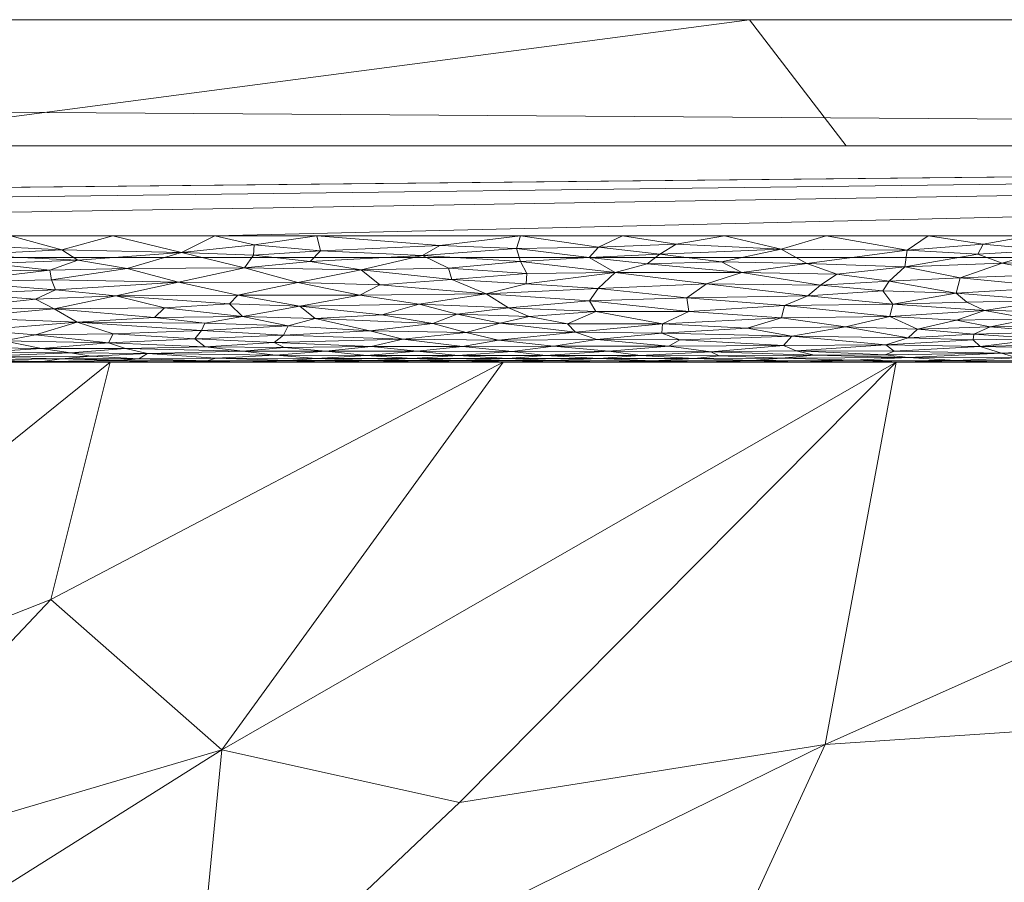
# Model space of a CAD drawing. Header units: millimetres. Extents: x -300 to 300, y 0 to 450.
# Tile 255 of 256: x 217 to 232, y 436 to 450. Entities that reach past the tile are written whole.
import ezdxf

# ---------------------------------------------------------------- set-up
doc = ezdxf.new("R2010")
doc.units = ezdxf.units.MM
doc.layers.add('A-GENM', color=13, linetype='Continuous')

# ---------------------------------------------------------------- blocks, each defined once
blk = doc.blocks.new('MODEL_CCAS0420-1080410R0 - MODEL_CCAS0420-1080410R0-453240-Preview')
at = {"layer": 'A-GENM', "lineweight": 9}
mesh = blk.add_polyface(dxfattribs=at)
corners = [(-296.159, -20, -110), (-295.657, -15.55, -110), (-294.177, -11.323, -110), (-291.793, -7.531, -110), (-288.625, -4.364, -110), (-284.831, -1.981, -110), (-280.602, -0.502, -110), (-276.147, 0, -110), (276.147, 0, -110), (280.596, -0.501, -110), (284.825, -1.978, -110), (288.619, -4.359, -110), (291.788, -7.525, -110), (294.174, -11.316, -110), (295.656, -15.545, -110), (296.159, -20, -110), (296.159, -426.171, -110), (295.658, -430.617, -110), (294.182, -434.842, -110), (291.802, -438.632, -110), (288.638, -441.797, -110), (284.848, -444.179, -110), (280.622, -445.657, -110), (276.171, -446.159, -110), (-276.171, -446.159, -110), (-280.617, -445.658, -110), (-284.842, -444.182, -110), (-288.632, -441.802, -110), (-291.797, -438.638, -110), (-294.179, -434.848, -110), (-295.657, -430.622, -110), (-296.159, -426.171, -110)]
mesh.append_faces([[corners[k] for k in face] for face in [(15, 12, 13, 14)]], dxfattribs={"vtx0": -1})
mesh.append_faces([[corners[k] for k in face] for face in [(16, 8, 15)]], dxfattribs={"vtx0": -1, "vtx1": -1})
mesh.append_faces([[corners[k] for k in face] for face in [(24, 31, 7, 8)]], dxfattribs={"vtx0": -1, "vtx1": -1, "vtx3": -1})
mesh.append_faces([[corners[k] for k in face] for face in [(31, 24, 25, 30), (18, 21, 22, 17), (17, 22, 23, 16)]], dxfattribs={"vtx0": -1, "vtx2": -1})
mesh.append_faces([[corners[k] for k in face] for face in [(0, 3, 4, 5), (0, 5, 6, 7)]], dxfattribs={"vtx0": -1, "vtx3": -1})
mesh.append_faces([[corners[k] for k in face] for face in [(28, 29, 27)]], dxfattribs={"vtx1": -1})
mesh.append_faces([[corners[k] for k in face] for face in [(25, 26, 30), (11, 12, 15, 10), (9, 10, 15, 8), (31, 0, 7)]], dxfattribs={"vtx1": -1, "vtx2": -1})
mesh.append_faces([[corners[k] for k in face] for face in [(23, 24, 8, 16)]], dxfattribs={"vtx1": -1, "vtx2": -1, "vtx3": -1})
mesh.append_faces([[corners[k] for k in face] for face in [(26, 27, 29, 30)]], dxfattribs={"vtx1": -1, "vtx3": -1})
mesh.append_faces([[corners[k] for k in face] for face in [(19, 20, 21, 18)]], dxfattribs={"vtx2": -1})
mesh.append_faces([[corners[k] for k in face] for face in [(0, 1, 2, 3)]], dxfattribs={"vtx3": -1})
mesh = blk.add_polyface(dxfattribs=at)
corners = [(-279.918, -2), (-292.651, -7.27), (-297.929, -20), (-297.929, -224.97), (-297.929, -429.94), (-292.661, -442.661), (-279.94, -447.929), (0, -447.929), (279.94, -447.929), (292.661, -442.661), (297.929, -429.94), (297.929, -224.97), (297.929, -20), (292.651, -7.27), (279.918, -2), (0, -2), (0, -3.5), (13.257, -3.5), (26.515, -3.5), (39.772, -3.5), (53.029, -3.5), (66.287, -3.5), (79.544, -3.5), (92.801, -3.5), (106.059, -3.5), (119.316, -3.5), (132.573, -3.5), (145.831, -3.5), (159.088, -3.5), (172.345, -3.5), (185.603, -3.5), (198.86, -3.5), (212.117, -3.5), (225.375, -3.5), (238.632, -3.5), (251.889, -3.5), (265.147, -3.5), (278.404, -3.5), (291.028, -7.487), (296.497, -19.511), (296.5, -32.769), (296.5, -46.026), (296.5, -59.283), (296.5, -72.541), (296.5, -85.798), (296.5, -99.055), (296.5, -112.313), (296.5, -125.57), (296.5, -138.827), (296.5, -152.085), (296.5, -165.342), (296.5, -178.599), (296.5, -191.857), (296.5, -205.114), (296.5, -218.371), (296.5, -231.629), (296.5, -244.886), (296.5, -258.143), (296.499, -271.401), (296.499, -284.658), (296.499, -297.915), (296.499, -311.173), (296.499, -324.43), (296.499, -337.687), (296.5, -350.945), (296.5, -364.202), (296.5, -377.459), (296.5, -390.717), (296.5, -403.974), (296.5, -417.231), (296.497, -430.489), (291.028, -442.513), (278.404, -446.5), (265.147, -446.5), (251.889, -446.5), (238.632, -446.5), (225.375, -446.5), (212.117, -446.5), (198.86, -446.5), (185.603, -446.5), (172.345, -446.5), (159.088, -446.5), (145.831, -446.5), (132.573, -446.5), (119.316, -446.5), (106.059, -446.5), (92.801, -446.5), (79.544, -446.5), (66.287, -446.5), (53.029, -446.5), (39.772, -446.5), (26.515, -446.5), (13.257, -446.5), (0, -446.5), (-12.926, -446.5), (-25.852, -446.5), (-38.777, -446.5), (-51.703, -446.5), (-64.629, -446.5), (-77.555, -446.5), (-90.48, -446.5), (-103.406, -446.5), (-116.332, -446.5), (-129.258, -446.5), (-142.183, -446.5), (-155.109, -446.5), (-168.035, -446.5), (-180.961, -446.5), (-193.887, -446.5), (-206.812, -446.5), (-219.738, -446.5), (-232.664, -446.5), (-245.59, -446.5), (-258.515, -446.5), (-271.441, -446.5), (-284.356, -445.968), (-294.544, -438.124), (-296.5, -425.35), (-296.5, -412.424), (-296.5, -399.498), (-296.5, -386.572), (-296.5, -373.646), (-296.5, -360.721), (-296.5, -347.795), (-296.499, -334.869), (-296.499, -321.943), (-296.499, -309.018), (-296.499, -296.092), (-296.499, -283.166), (-296.499, -270.24), (-296.5, -257.315), (-296.5, -244.389), (-296.5, -231.463), (-296.5, -218.537), (-296.5, -205.611), (-296.5, -192.686), (-296.5, -179.76), (-296.5, -166.834), (-296.5, -153.908), (-296.5, -140.983), (-296.5, -128.057), (-296.5, -115.131), (-296.5, -102.205), (-296.5, -89.28), (-296.5, -76.354), (-296.5, -63.428), (-296.5, -50.502), (-296.5, -37.576), (-296.5, -24.651), (-294.544, -11.876), (-284.356, -4.032), (-271.441, -3.5), (-258.515, -3.5), (-245.59, -3.5), (-232.664, -3.5), (-219.738, -3.5), (-206.812, -3.5), (-193.887, -3.5), (-180.961, -3.5), (-168.035, -3.5), (-155.109, -3.5), (-142.183, -3.5), (-129.258, -3.5), (-116.332, -3.5), (-103.406, -3.5), (-90.48, -3.5), (-77.555, -3.5), (-64.629, -3.5), (-51.703, -3.5), (-38.777, -3.5), (-25.852, -3.5), (-12.926, -3.5), (-294.538, -438.129), (-294.547, -438.108)]
mesh.append_faces([[corners[k] for k in face] for face in [(116, 172, 173)]])
mesh.append_faces([[corners[k] for k in face] for face in [(118, 4, 117), (6, 115, 5), (115, 6, 114), (7, 104, 6), (1, 150, 0), (151, 0, 150)]], dxfattribs={"vtx0": -1, "vtx1": -1})
mesh.append_faces([[corners[k] for k in face] for face in [(4, 124, 125), (7, 99, 100), (2, 148, 149), (149, 1, 2), (2, 141, 142), (0, 151, 152), (0, 160, 161, 15), (15, 165, 166), (15, 170, 171), (8, 81, 82, 7), (8, 72, 73), (11, 61, 62, 10), (12, 46, 47, 11), (38, 13, 14, 37), (13, 38, 39, 12)]], dxfattribs={"vtx0": -1, "vtx2": -1})
mesh.append_faces([[corners[k] for k in face] for face in [(4, 118, 119, 120), (4, 120, 121, 122), (3, 128, 129, 130), (3, 130, 131, 132), (3, 138, 139, 140), (0, 154, 155, 156), (0, 156, 157, 158), (15, 161, 162, 163), (15, 163, 164, 165), (8, 73, 74, 75), (7, 86, 87, 88), (7, 83, 84, 85), (10, 68, 69, 70), (11, 55, 56, 57), (14, 28, 29, 30), (14, 32, 33, 34), (15, 19, 20, 21), (12, 44, 45, 46), (11, 49, 50, 51), (11, 47, 48, 49), (12, 39, 40, 41)]], dxfattribs={"vtx0": -1, "vtx3": -1})
mesh.append_faces([[corners[k] for k in face] for face in [(123, 124, 4, 122), (127, 128, 3, 126), (113, 114, 6, 112), (111, 112, 6, 110), (109, 110, 6, 108), (107, 108, 6, 106), (96, 97, 7, 95), (105, 106, 6, 104), (103, 104, 7, 102), (101, 102, 7, 100), (98, 99, 7, 97), (94, 95, 7, 93), (135, 136, 3, 134), (137, 138, 3, 136), (133, 134, 3, 132), (145, 146, 2, 144), (147, 148, 2, 146), (143, 144, 2, 142), (149, 150, 1), (153, 154, 0, 152), (159, 160, 0, 158), (169, 170, 15, 168), (167, 168, 15, 166), (78, 79, 8, 77), (80, 81, 8, 79), (76, 77, 8, 75), (91, 92, 7, 90), (89, 90, 7, 88), (85, 86, 7), (82, 83, 7), (67, 68, 10, 66), (65, 66, 10, 64), (60, 61, 11, 59), (58, 59, 11, 57), (63, 64, 10, 62), (54, 55, 11, 53), (26, 27, 15, 25), (31, 32, 14, 30), (16, 17, 15, 171), (18, 19, 15, 17), (24, 25, 15, 23), (22, 23, 15, 21), (34, 35, 14), (52, 53, 11, 51), (36, 37, 14, 35), (42, 43, 12, 41), (43, 44, 12), (92, 93, 7)]], dxfattribs={"vtx1": -1, "vtx2": -1})
mesh.append_faces([[corners[k] for k in face] for face in [(3, 4, 125, 126), (2, 3, 140, 141), (71, 72, 8, 9), (70, 71, 9, 10), (27, 28, 14, 15)]], dxfattribs={"vtx1": -1, "vtx3": -1})
mesh.append_faces([[corners[k] for k in face] for face in [(4, 173, 117), (115, 172, 5)]], dxfattribs={"vtx2": -1})
mesh = blk.add_polyface(dxfattribs=at)
corners = [(-231.487, -427.611, -44.793), (-242.59, -433.207, -31.567), (-235.017, -433.41, -31.096), (-239.45, -427.726, -44.519), (-227.974, -422.016, -58.018), (-242.688, -421.984, -58.018), (-254.822, -427.551, -45.001), (-246.013, -427.139, -45.925), (-237.948, -439.011, -17.873), (-227.056, -433.316, -31.34), (-251.895, -438.221, -19.719), (-254.846, -443.139, -4.907), (-246.194, -438.902, -18.113), (-256.914, -432.267, -33.833), (-250.413, -432.246, -33.851), (-235.328, -422.016, -58.018), (-250.048, -421.951, -58.018), (-220.62, -422.016, -58.018), (-245.103, -431.768, -34.97), (-257.953, -437.821, -20.678), (-224.212, -427.716, -44.557), (-249.232, -444.5, -4.893), (-229.417, -438.443, -19.245), (-243.001, -444.5, -4.914), (-230.54, -444.5, -4.958), (-223.616, -437.523, -21.438), (-236.771, -444.5, -4.936)]
mesh.append_faces([[corners[k] for k in face] for face in [(4, 0, 17)]], dxfattribs={"vtx0": -1, "vtx1": -1})
mesh.append_faces([[corners[k] for k in face] for face in [(0, 1, 2), (3, 0, 4), (5, 6, 7), (2, 8, 9), (1, 0, 3), (10, 11, 12), (1, 12, 2), (7, 13, 14), (1, 10, 12), (15, 7, 3), (13, 7, 6), (10, 18, 19), (20, 0, 2), (0, 20, 17), (12, 8, 2), (20, 2, 9), (21, 8, 12), (9, 8, 22), (8, 23, 22), (24, 25, 22), (14, 3, 7), (3, 14, 18), (14, 19, 18), (18, 1, 3), (1, 18, 10)]], dxfattribs={"vtx0": -1, "vtx1": -1, "vtx2": -1})
mesh.append_faces([[corners[k] for k in face] for face in [(7, 15, 5), (8, 21, 23)]], dxfattribs={"vtx0": -1, "vtx2": -1})
mesh.append_faces([[corners[k] for k in face] for face in [(5, 16, 6), (4, 15, 3), (11, 21, 12), (26, 24, 22, 23)]], dxfattribs={"vtx1": -1, "vtx2": -1})
mesh = blk.add_polyface(dxfattribs=at)
corners = [(-210.186, -432.276, -33.854), (-219.848, -438.355, -19.494), (-212.968, -436.33, -24.292), (-216.365, -427.675, -44.679), (-219.378, -433.515, -30.901), (-209.194, -427.511, -45.088), (-213.266, -422.024, -58.018), (-224.212, -427.716, -44.557), (-198.558, -422.039, -58.018), (-200.587, -427.163, -45.936), (-217.137, -440.738, -13.89), (-203.695, -432.281, -33.861), (-209.836, -437.863, -20.687), (-223.616, -437.523, -21.438), (-229.417, -438.443, -19.245), (-227.056, -433.316, -31.34), (-205.912, -422.031, -58.018), (-220.62, -422.016, -58.018), (-203.618, -438.219, -19.865), (-211.849, -444.5, -5.023), (-198.502, -431.801, -35.007), (-205.618, -444.5, -5.045), (-224.31, -444.5, -4.98), (-218.079, -444.5, -5.001), (-230.54, -444.5, -4.958), (-199.388, -444.5, -5.066), (-197.758, -438.907, -18.254)]
mesh.append_faces([[corners[k] for k in face] for face in [(0, 1, 2), (3, 4, 5), (6, 7, 3), (8, 5, 9), (2, 1, 10), (11, 2, 12), (13, 4, 14), (3, 15, 4), (16, 3, 5), (15, 3, 7), (0, 4, 1), (4, 15, 14), (18, 12, 19), (9, 0, 11), (5, 0, 9), (0, 5, 4), (18, 20, 12), (18, 21, 26), (11, 12, 20), (0, 2, 11), (12, 2, 10), (12, 10, 23), (22, 10, 1), (13, 1, 4), (1, 13, 24)]], dxfattribs={"vtx0": -1, "vtx1": -1, "vtx2": -1})
mesh.append_faces([[corners[k] for k in face] for face in [(3, 16, 6), (10, 22, 23)]], dxfattribs={"vtx0": -1, "vtx2": -1})
mesh.append_faces([[corners[k] for k in face] for face in [(6, 17, 7), (8, 16, 5), (19, 21, 18), (24, 22, 1), (21, 25, 26), (23, 19, 12)]], dxfattribs={"vtx1": -1, "vtx2": -1})
mesh = blk.add_polyface(dxfattribs=at)
corners = [(-205.618, -444.5, -5.045), (-211.631, -444.5, -2), (-205.584, -444.5, -2), (-199.538, -444.5, -2), (-247.91, -444.5, -2), (-243.001, -444.5, -4.914), (-249.232, -444.5, -4.893), (-250.934, -444.5, -2), (-175.351, -444.5, -2), (-169.305, -444.5, -2), (-174.465, -444.5, -5.059), (-271.691, -439.055, -4.948), (-272.096, -444.5, -2), (-266.076, -440.417, -4.934), (-294.15, -433.611, -5.004), (-291.997, -435.907, -2), (-288.535, -434.972, -4.99), (-282.921, -436.333, -4.976), (-283.819, -442.863, -2), (-277.306, -437.694, -4.962), (-218.079, -444.5, -5.001), (-223.724, -444.5, -2), (-217.677, -444.5, -2), (-211.849, -444.5, -5.023), (-186.926, -444.5, -5.063), (-193.157, -444.5, -5.065), (-187.444, -444.5, -2), (-181.398, -444.5, -2), (-235.817, -444.5, -2), (-230.54, -444.5, -4.958), (-236.771, -444.5, -4.936), (-241.864, -444.5, -2), (-253.957, -444.5, -2), (-254.846, -443.139, -4.907), (-260.004, -444.5, -2), (-266.05, -444.5, -2), (-278.142, -444.5, -2), (-224.31, -444.5, -4.98), (-180.695, -444.5, -5.061), (-193.491, -444.5, -2), (-199.388, -444.5, -5.066), (-289.496, -441.227, -2), (-294.499, -430.587, -2), (-275.119, -444.5, -2), (-260.461, -441.778, -4.92), (-263.027, -444.5, -2), (-229.771, -444.5, -2)]
mesh.append_faces([[corners[k] for k in face] for face in [(11, 12, 13), (14, 15, 16), (17, 18, 19), (32, 33, 34), (36, 19, 18), (37, 21, 20), (8, 38, 27), (41, 16, 15), (15, 14, 42), (18, 17, 41), (19, 36, 11), (44, 34, 33), (38, 8, 10), (46, 29, 28), (13, 35, 44)]], dxfattribs={"vtx0": -1, "vtx1": -1})
mesh.append_faces([[corners[k] for k in face] for face in [(4, 5, 6, 7), (20, 21, 22, 23), (28, 29, 30, 31), (5, 4, 31, 30), (41, 17, 16), (33, 32, 7), (1, 0, 23, 22), (46, 37, 29), (37, 46, 21)]], dxfattribs={"vtx0": -1, "vtx2": -1})
mesh.append_faces([[corners[k] for k in face] for face in [(0, 1, 2, 3)]], dxfattribs={"vtx0": -1, "vtx3": -1})
mesh.append_faces([[corners[k] for k in face] for face in [(8, 9, 10), (12, 35, 13), (43, 12, 11), (6, 33, 7), (45, 34, 44, 35), (38, 24, 27), (36, 43, 11)]], dxfattribs={"vtx1": -1, "vtx2": -1})
mesh.append_faces([[corners[k] for k in face] for face in [(24, 25, 26, 27), (3, 39, 40, 0), (25, 40, 39, 26)]], dxfattribs={"vtx1": -1, "vtx3": -1})
mesh = blk.add_polyface(dxfattribs=at)
corners = [(-231.493, -445.595, -0.223), (-231.659, -445.452, -0.302), (-232.962, -445.478, -0.287), (-234.073, -444.613, -1.336), (-232.209, -444.642, -1.26), (-232.458, -444.569, -1.478), (-230.733, -444.574, -1.459), (-233.627, -444.71, -1.109), (-233.112, -445.894, -0.101), (-232.222, -446.067, -0.052), (-231.555, -445.836, -0.12), (-231.874, -444.751, -1.031), (-233.08, -445.688, -0.179), (-231.772, -444.946, -0.74), (-231.761, -444.852, -0.868), (-232.868, -444.868, -0.844), (-230.508, -444.676, -1.179), (-231.483, -444.529, -1.66), (-233.423, -444.523, -1.695), (-232.143, -444.507, -1.832), (-232.794, -444.5, -2), (-233.55, -444.505, -1.863), (-233.49, -444.789, -0.964), (-232.963, -444.977, -0.703), (-234.155, -444.937, -0.751), (-232.94, -446.278, -0.014), (-233.811, -446.076, -0.05), (-231.282, -444.5, -2), (-231.943, -445.317, -0.391), (-232.67, -445.186, -0.493), (-233.644, -445.295, -0.407), (-231.497, -445.167, -0.51), (-232.031, -445.059, -0.612), (-230.679, -446.009, -0.067), (-231.834, -446.214, -0.023), (-231.922, -446.373, -0.005), (-232.664, -446.5), (-233.91, -446.362, -0.006), (-233.953, -445.079, -0.592), (-230.881, -445.022, -0.652), (-230.73, -444.888, -0.816), (-233.722, -444.556, -1.53), (-230.717, -446.275, -0.014), (-231.048, -446.5)]
mesh.append_faces([[corners[k] for k in face] for face in [(0, 1, 2), (3, 4, 5), (5, 4, 6), (3, 7, 4), (8, 9, 10), (11, 4, 7), (10, 0, 12), (13, 14, 15), (16, 4, 11), (5, 6, 17), (18, 5, 17), (19, 20, 21), (7, 22, 11), (13, 15, 23), (24, 23, 15), (25, 9, 26), (8, 26, 9), (18, 17, 19), (19, 21, 18), (28, 29, 30), (29, 31, 32), (2, 28, 30), (2, 12, 0), (12, 8, 10), (33, 10, 9), (25, 34, 9), (35, 34, 25), (36, 25, 37), (33, 9, 34), (23, 38, 32), (13, 23, 32), (39, 13, 32), (13, 40, 14), (39, 32, 31), (11, 15, 14), (38, 29, 32), (28, 31, 29), (5, 18, 41), (11, 22, 15), (2, 1, 28), (35, 42, 34), (35, 25, 36)]], dxfattribs={"vtx0": -1, "vtx1": -1, "vtx2": -1})
mesh.append_faces([[corners[k] for k in face] for face in [(19, 27, 20)]], dxfattribs={"vtx0": -1, "vtx2": -1})
mesh.append_faces([[corners[k] for k in face] for face in [(36, 43, 35)]], dxfattribs={"vtx1": -1, "vtx2": -1})
mesh = blk.add_polyface(dxfattribs=at)
corners = [(-230.733, -444.574, -1.459), (-229.243, -444.611, -1.344), (-228.722, -444.562, -1.507), (-230.881, -445.022, -0.652), (-230.73, -444.888, -0.816), (-231.772, -444.946, -0.74), (-228.77, -445.398, -0.336), (-230.442, -445.225, -0.461), (-230.49, -445.421, -0.321), (-231.483, -444.529, -1.66), (-229.867, -444.53, -1.652), (-230.627, -444.507, -1.832), (-229.015, -444.506, -1.839), (-229.771, -444.5, -2), (-231.282, -444.5, -2), (-232.143, -444.507, -1.832), (-230.367, -444.618, -1.322), (-232.209, -444.642, -1.26), (-230.508, -444.676, -1.179), (-228.889, -444.91, -0.787), (-229.738, -445.061, -0.61), (-231.874, -444.751, -1.031), (-230.378, -444.773, -0.991), (-231.943, -445.317, -0.391), (-231.761, -444.852, -0.868), (-228.955, -444.679, -1.173), (-230.679, -446.009, -0.067), (-229.601, -445.894, -0.1), (-230.429, -445.784, -0.14), (-228.723, -445.204, -0.478), (-230.328, -445.633, -0.205), (-229.139, -445.554, -0.244), (-231.659, -445.452, -0.302), (-231.493, -445.595, -0.223), (-231.555, -445.836, -0.12), (-230.24, -446.5), (-229.432, -446.5), (-230.717, -446.275, -0.014), (-231.048, -446.5), (-229.126, -446.063, -0.053), (-229.342, -445.72, -0.166), (-231.497, -445.167, -0.51), (-231.834, -446.214, -0.023), (-231.922, -446.373, -0.005), (-228.718, -446.291, -0.013)]
mesh.append_faces([[corners[k] for k in face] for face in [(0, 1, 2), (3, 4, 5), (6, 7, 8), (9, 10, 11), (11, 12, 13), (12, 11, 10), (11, 14, 15), (0, 10, 9), (10, 0, 2), (16, 17, 18), (11, 15, 9), (16, 1, 0), (19, 4, 20), (21, 22, 18), (7, 23, 8), (21, 24, 22), (18, 22, 25), (26, 27, 28), (7, 29, 20), (3, 7, 20), (8, 30, 31), (8, 23, 32), (30, 33, 28), (33, 34, 28), (19, 22, 4), (26, 37, 39), (27, 26, 39), (28, 27, 40), (28, 40, 30), (26, 28, 34), (31, 30, 40), (8, 33, 30), (4, 3, 20), (22, 24, 4), (41, 23, 7), (3, 41, 7), (17, 16, 0), (25, 16, 18), (33, 8, 32), (26, 42, 37), (43, 38, 37), (37, 36, 44)]], dxfattribs={"vtx0": -1, "vtx1": -1, "vtx2": -1})
mesh.append_faces([[corners[k] for k in face] for face in [(11, 13, 14)]], dxfattribs={"vtx0": -1, "vtx2": -1})
mesh.append_faces([[corners[k] for k in face] for face in [(35, 36, 37, 38)]], dxfattribs={"vtx1": -1, "vtx2": -1})
mesh = blk.add_polyface(dxfattribs=at)
corners = [(-229.139, -445.554, -0.244), (-227.533, -445.74, -0.157), (-227.223, -445.519, -0.263), (-226.792, -446.212, -0.023), (-227.773, -446.09, -0.047), (-228.718, -446.291, -0.013), (-228.753, -444.766, -1.004), (-230.378, -444.773, -0.991), (-228.889, -444.91, -0.787), (-228.77, -445.398, -0.336), (-227.255, -445.302, -0.401), (-228.723, -445.204, -0.478), (-226.747, -444.5, -2), (-228.259, -444.5, -2), (-227.503, -444.506, -1.846), (-227.342, -444.559, -1.519), (-226.684, -444.523, -1.694), (-228.259, -444.527, -1.673), (-226.935, -444.755, -1.023), (-227.602, -444.663, -1.209), (-227.113, -444.852, -0.867), (-226.824, -444.961, -0.722), (-228.176, -445.038, -0.635), (-226.835, -445.106, -0.566), (-229.015, -444.506, -1.839), (-229.867, -444.53, -1.652), (-228.955, -444.679, -1.173), (-229.243, -444.611, -1.344), (-228.722, -444.562, -1.507), (-229.771, -444.5, -2), (-227.736, -444.603, -1.367), (-229.738, -445.061, -0.61), (-230.442, -445.225, -0.461), (-228.094, -445.92, -0.092), (-229.342, -445.72, -0.166), (-229.601, -445.894, -0.1), (-226.592, -446.061, -0.053), (-227.055, -446.372, -0.005), (-227.817, -446.5), (-229.126, -446.063, -0.053), (-230.717, -446.275, -0.014), (-229.432, -446.5), (-230.49, -445.421, -0.321), (-230.367, -444.618, -1.322)]
mesh.append_faces([[corners[k] for k in face] for face in [(0, 1, 2), (3, 4, 5), (6, 7, 8), (9, 10, 11), (15, 16, 17), (14, 17, 16), (6, 18, 19), (8, 20, 6), (21, 8, 22), (23, 11, 10), (17, 24, 25), (26, 19, 27), (28, 15, 17), (13, 24, 14), (17, 14, 24), (11, 23, 22), (25, 28, 17), (30, 28, 27), (22, 8, 31), (6, 20, 18), (8, 21, 20), (11, 22, 31), (11, 32, 9), (2, 10, 9), (2, 9, 0), (33, 34, 35), (33, 1, 34), (36, 33, 4), (37, 5, 38), (26, 7, 6), (35, 39, 33), (4, 33, 39), (5, 4, 39), (40, 5, 39), (5, 37, 3), (0, 34, 1), (42, 0, 9), (28, 30, 15), (27, 19, 30), (26, 27, 43), (6, 19, 26)]], dxfattribs={"vtx0": -1, "vtx1": -1, "vtx2": -1})
mesh.append_faces([[corners[k] for k in face] for face in [(24, 13, 29), (5, 41, 38)]], dxfattribs={"vtx0": -1, "vtx2": -1})
mesh.append_faces([[corners[k] for k in face] for face in [(12, 13, 14)]], dxfattribs={"vtx1": -1, "vtx2": -1})
mesh = blk.add_polyface(dxfattribs=at)
corners = [(-226.084, -445.921, -0.092), (-226.592, -446.061, -0.053), (-225.675, -446.159, -0.033), (-225.777, -445.301, -0.403), (-227.255, -445.302, -0.401), (-225.678, -445.472, -0.29), (-226.481, -444.605, -1.36), (-224.982, -444.607, -1.354), (-225.827, -444.557, -1.525), (-227.223, -445.519, -0.263), (-225.816, -445.666, -0.189), (-227.533, -445.74, -0.157), (-227.736, -444.603, -1.367), (-227.602, -444.663, -1.209), (-226.935, -444.755, -1.023), (-227.113, -444.852, -0.867), (-225.795, -444.861, -0.854), (-226.824, -444.961, -0.722), (-225.457, -444.975, -0.705), (-228.176, -445.038, -0.635), (-226.835, -445.106, -0.566), (-224.72, -445.224, -0.462), (-225.328, -445.107, -0.565), (-225.111, -444.756, -1.021), (-225.983, -444.677, -1.177), (-227.342, -444.559, -1.519), (-226.747, -444.5, -2), (-227.503, -444.506, -1.846), (-225.882, -444.506, -1.843), (-226.684, -444.523, -1.694), (-225.102, -444.525, -1.684), (-224.451, -444.506, -1.846), (-225.236, -444.5, -2), (-226.792, -446.212, -0.023), (-225.821, -446.323, -0.009), (-224.585, -446.097, -0.045), (-224.396, -445.361, -0.36), (-228.094, -445.92, -0.092), (-227.773, -446.09, -0.047), (-227.055, -446.372, -0.005), (-226.201, -446.5), (-224.522, -446.301, -0.011), (-224.585, -446.5), (-227.817, -446.5), (-224.673, -445.743, -0.156)]
mesh.append_faces([[corners[k] for k in face] for face in [(26, 28, 32), (42, 34, 40), (40, 39, 43)]], dxfattribs={"vtx0": -1, "vtx1": -1})
mesh.append_faces([[corners[k] for k in face] for face in [(0, 1, 2), (3, 4, 5), (6, 7, 8), (4, 9, 5), (10, 11, 0), (12, 13, 6), (14, 15, 16), (16, 17, 18), (17, 19, 20), (21, 22, 3), (16, 23, 14), (20, 18, 17), (14, 24, 13), (13, 24, 6), (14, 23, 24), (12, 6, 25), (26, 27, 28), (29, 8, 30), (25, 6, 8), (29, 28, 27), (29, 25, 8), (28, 31, 32), (30, 28, 29), (24, 7, 6), (2, 33, 34), (15, 17, 16), (20, 22, 18), (9, 11, 10), (5, 9, 10), (2, 35, 0), (3, 20, 4), (5, 36, 3), (20, 3, 22), (0, 11, 37), (1, 38, 33), (39, 40, 34), (1, 33, 2), (37, 1, 0), (2, 34, 41), (39, 34, 33), (0, 44, 10)]], dxfattribs={"vtx0": -1, "vtx1": -1, "vtx2": -1})
mesh = blk.add_polyface(dxfattribs=at)
corners = [(-224.585, -446.5), (-224.522, -446.301, -0.011), (-225.821, -446.323, -0.009), (-225.111, -444.756, -1.021), (-224.238, -444.849, -0.871), (-223.665, -444.751, -1.03), (-223.597, -444.529, -1.66), (-223.007, -444.507, -1.836), (-224.451, -444.506, -1.846), (-224.455, -444.671, -1.191), (-225.795, -444.861, -0.854), (-225.457, -444.975, -0.705), (-225.678, -445.472, -0.29), (-225.816, -445.666, -0.189), (-224.043, -445.586, -0.228), (-224.263, -445.121, -0.551), (-223.725, -444.972, -0.709), (-223.579, -445.262, -0.431), (-223.193, -445.112, -0.56), (-225.983, -444.677, -1.177), (-222.946, -444.673, -1.186), (-224.982, -444.607, -1.354), (-223.591, -444.608, -1.35), (-224.383, -444.56, -1.515), (-225.827, -444.557, -1.525), (-225.102, -444.525, -1.684), (-225.882, -444.506, -1.843), (-223.724, -444.5, -2), (-225.236, -444.5, -2), (-224.673, -445.743, -0.156), (-226.084, -445.921, -0.092), (-224.685, -445.908, -0.096), (-225.328, -445.107, -0.565), (-223.446, -445.991, -0.071), (-224.585, -446.097, -0.045), (-224.396, -445.361, -0.36), (-224.72, -445.224, -0.462), (-225.777, -445.301, -0.403), (-222.977, -445.421, -0.321), (-223.034, -446.192, -0.027), (-225.675, -446.159, -0.033), (-223.306, -446.349, -0.007), (-223.498, -445.812, -0.129)]
mesh.append_faces([[corners[k] for k in face] for face in [(0, 1, 2), (3, 4, 5), (6, 7, 8), (9, 3, 5), (10, 11, 4), (12, 13, 14), (11, 15, 16), (15, 17, 18), (10, 4, 3), (9, 19, 3), (5, 20, 9), (21, 22, 23), (9, 21, 19), (9, 20, 22), (24, 23, 25), (22, 21, 9), (25, 23, 6), (8, 26, 25), (8, 25, 6), (7, 27, 8), (24, 21, 23), (29, 30, 31), (15, 11, 32), (4, 11, 16), (33, 31, 34), (13, 29, 14), (35, 12, 14), (36, 37, 35), (17, 36, 35), (15, 32, 36), (38, 17, 35), (14, 38, 35), (17, 15, 36), (16, 15, 18), (39, 34, 1), (34, 40, 1), (41, 39, 1), (31, 33, 42), (39, 33, 34), (29, 31, 42), (34, 31, 30), (14, 29, 42), (0, 41, 1)]], dxfattribs={"vtx0": -1, "vtx1": -1, "vtx2": -1})
mesh.append_faces([[corners[k] for k in face] for face in [(27, 28, 8)]], dxfattribs={"vtx1": -1, "vtx2": -1})
mesh = blk.add_polyface(dxfattribs=at)
corners = [(-222.145, -444.608, -1.35), (-223.591, -444.608, -1.35), (-222.946, -444.673, -1.186), (-221.497, -444.673, -1.187), (-221.053, -445.763, -0.148), (-222.355, -445.724, -0.164), (-222.059, -445.963, -0.079), (-222.869, -444.561, -1.51), (-224.383, -444.56, -1.515), (-223.446, -445.991, -0.071), (-223.034, -446.192, -0.027), (-221.457, -444.506, -1.839), (-223.007, -444.507, -1.836), (-222.212, -444.527, -1.674), (-222.212, -444.5, -2), (-222.968, -444.5, -2), (-223.724, -444.5, -2), (-223.597, -444.529, -1.66), (-223.725, -444.972, -0.709), (-222.718, -444.864, -0.849), (-224.238, -444.849, -0.871), (-222.198, -444.996, -0.681), (-221.346, -444.56, -1.515), (-221.085, -445.39, -0.341), (-222.388, -445.252, -0.439), (-222.977, -445.421, -0.321), (-221.332, -445.193, -0.488), (-223.193, -445.112, -0.56), (-223.579, -445.262, -0.431), (-220.827, -444.931, -0.759), (-223.665, -444.751, -1.03), (-222.217, -444.751, -1.031), (-220.901, -444.527, -1.672), (-220.679, -444.813, -0.925), (-222.038, -445.563, -0.24), (-224.043, -445.586, -0.228), (-223.498, -445.812, -0.129), (-223.306, -446.349, -0.007), (-221.354, -446.5), (-221.413, -446.265, -0.016), (-220.838, -444.732, -1.066), (-224.585, -446.5), (-222.97, -446.5), (-221.25, -446.098, -0.045)]
mesh.append_faces([[corners[k] for k in face] for face in [(16, 12, 15)]], dxfattribs={"vtx0": -1, "vtx1": -1})
mesh.append_faces([[corners[k] for k in face] for face in [(0, 1, 2), (2, 3, 0), (4, 5, 6), (7, 8, 1), (9, 10, 6), (11, 12, 13), (17, 7, 13), (18, 19, 20), (18, 21, 19), (13, 7, 22), (23, 24, 25), (24, 26, 27), (21, 27, 26), (28, 25, 24), (21, 18, 27), (29, 19, 21), (30, 20, 19), (30, 19, 31), (31, 2, 30), (3, 2, 31), (7, 1, 0), (22, 7, 0), (7, 17, 8), (12, 17, 13), (11, 14, 12), (11, 13, 32), (19, 33, 31), (4, 34, 5), (34, 25, 35), (36, 9, 6), (37, 38, 39), (31, 40, 3), (35, 36, 5), (27, 28, 24), (25, 34, 23), (37, 39, 10), (10, 39, 43), (23, 26, 24), (35, 5, 34), (6, 5, 36), (10, 43, 6)]], dxfattribs={"vtx0": -1, "vtx1": -1, "vtx2": -1})
mesh.append_faces([[corners[k] for k in face] for face in [(12, 14, 15)]], dxfattribs={"vtx0": -1, "vtx2": -1})
mesh.append_faces([[corners[k] for k in face] for face in [(37, 41, 42, 38)]], dxfattribs={"vtx0": -1, "vtx3": -1})
mesh = blk.add_polyface(dxfattribs=at)
corners = [(-220.102, -445.56, -0.241), (-221.085, -445.39, -0.341), (-222.038, -445.563, -0.24), (-219.163, -445.771, -0.145), (-221.053, -445.763, -0.148), (-220.701, -444.612, -1.34), (-221.497, -444.673, -1.187), (-220.181, -444.673, -1.187), (-220.209, -445.993, -0.071), (-222.059, -445.963, -0.079), (-221.25, -446.098, -0.045), (-220.177, -445.224, -0.462), (-220.904, -445.078, -0.593), (-221.332, -445.193, -0.488), (-219.753, -444.563, -1.503), (-219.616, -444.522, -1.706), (-220.901, -444.527, -1.672), (-219.42, -444.87, -0.84), (-220.679, -444.813, -0.925), (-220.827, -444.931, -0.759), (-219.579, -445.118, -0.554), (-219.189, -444.5, -2), (-220.701, -444.5, -2), (-220.159, -444.505, -1.854), (-219.586, -444.745, -1.041), (-219.526, -445.004, -0.672), (-222.198, -444.996, -0.681), (-222.718, -444.864, -0.849), (-222.217, -444.751, -1.031), (-220.838, -444.732, -1.066), (-222.145, -444.608, -1.35), (-221.346, -444.56, -1.515), (-222.212, -444.527, -1.674), (-218.674, -444.636, -1.275), (-221.457, -444.506, -1.839), (-222.212, -444.5, -2), (-219.21, -446.238, -0.019), (-220.352, -446.197, -0.026), (-220.362, -446.36, -0.006), (-219.971, -445.423, -0.32), (-221.413, -446.265, -0.016), (-221.354, -446.5), (-219.738, -446.5)]
mesh.append_faces([[corners[k] for k in face] for face in [(0, 1, 2), (3, 0, 4), (5, 6, 7), (8, 4, 9), (10, 8, 9), (11, 12, 13), (14, 15, 16), (17, 18, 19), (12, 11, 20), (24, 18, 17), (25, 17, 19), (12, 25, 19), (19, 26, 12), (19, 18, 27), (28, 18, 29), (6, 5, 30), (31, 30, 5), (14, 31, 5), (16, 32, 31), (7, 33, 5), (34, 23, 22), (24, 7, 29), (29, 7, 6), (4, 0, 2), (8, 3, 4), (36, 37, 38), (8, 10, 37), (11, 1, 39), (24, 29, 18), (39, 1, 0), (1, 11, 13), (14, 16, 31), (16, 15, 23), (16, 23, 34), (12, 20, 25), (13, 12, 26), (37, 10, 40), (37, 40, 38), (8, 37, 36), (41, 38, 40), (36, 38, 42)]], dxfattribs={"vtx0": -1, "vtx1": -1, "vtx2": -1})
mesh.append_faces([[corners[k] for k in face] for face in [(34, 22, 35), (38, 41, 42)]], dxfattribs={"vtx0": -1, "vtx2": -1})
mesh.append_faces([[corners[k] for k in face] for face in [(21, 22, 23)]], dxfattribs={"vtx1": -1, "vtx2": -1})
mesh = blk.add_polyface(dxfattribs=at)
corners = [(-220.159, -444.505, -1.854), (-218.82, -444.506, -1.841), (-219.189, -444.5, -2), (-217.772, -444.594, -1.395), (-218.535, -444.556, -1.53), (-218.674, -444.636, -1.275), (-217.314, -446.283, -0.013), (-217.566, -446.119, -0.04), (-219.21, -446.238, -0.019), (-219.753, -444.563, -1.503), (-220.701, -444.612, -1.34), (-217.006, -444.512, -1.785), (-217.677, -444.5, -2), (-217.148, -445.803, -0.133), (-219.163, -445.771, -0.145), (-218.35, -445.984, -0.073), (-219.526, -445.004, -0.672), (-218.126, -444.948, -0.738), (-219.42, -444.87, -0.84), (-218.054, -444.808, -0.934), (-216.894, -444.933, -0.756), (-217.556, -445.136, -0.538), (-217.192, -445.347, -0.37), (-218.94, -445.363, -0.359), (-218.169, -445.55, -0.246), (-218.782, -445.208, -0.475), (-220.177, -445.224, -0.462), (-218.322, -444.718, -1.092), (-216.993, -444.716, -1.096), (-217.214, -445.647, -0.198), (-219.586, -444.745, -1.041), (-219.579, -445.118, -0.554), (-218.238, -444.525, -1.683), (-217.31, -444.551, -1.551), (-220.181, -444.673, -1.187), (-220.102, -445.56, -0.241), (-220.209, -445.993, -0.071), (-219.971, -445.423, -0.32), (-218.122, -446.5), (-219.616, -444.522, -1.706), (-217.451, -444.649, -1.241), (-219.738, -446.5)]
mesh.append_faces([[corners[k] for k in face] for face in [(0, 1, 2), (3, 4, 5), (6, 7, 8), (5, 9, 10), (1, 11, 12), (13, 14, 15), (16, 17, 18), (18, 17, 19), (19, 17, 20), (16, 21, 17), (22, 23, 24), (23, 25, 26), (27, 19, 28), (13, 29, 14), (30, 18, 19), (31, 26, 25), (32, 4, 33), (19, 27, 30), (3, 33, 4), (34, 30, 27), (35, 14, 24), (15, 14, 36), (24, 23, 37), (8, 15, 36), (6, 8, 38), (25, 22, 21), (32, 11, 1), (1, 0, 39), (32, 1, 39), (4, 39, 9), (39, 4, 32), (5, 4, 9), (40, 3, 5), (27, 40, 5), (22, 25, 23), (31, 21, 16), (21, 31, 25), (14, 29, 24), (34, 27, 5), (8, 7, 15), (24, 37, 35), (26, 37, 23)]], dxfattribs={"vtx0": -1, "vtx1": -1, "vtx2": -1})
mesh.append_faces([[corners[k] for k in face] for face in [(8, 41, 38)]], dxfattribs={"vtx0": -1, "vtx2": -1})
mesh.append_faces([[corners[k] for k in face] for face in [(12, 2, 1)]], dxfattribs={"vtx1": -1, "vtx2": -1})
mesh = blk.add_polyface(dxfattribs=at)
corners = [(-216.507, -446.5), (-217.314, -446.283, -0.013), (-218.122, -446.5), (-214.622, -444.877, -0.831), (-216.397, -444.839, -0.886), (-215.974, -445.009, -0.666), (-217.556, -445.136, -0.538), (-215.649, -445.211, -0.473), (-217.192, -445.347, -0.37), (-215.143, -444.742, -1.047), (-216.993, -444.716, -1.096), (-218.054, -444.808, -0.934), (-216.894, -444.933, -0.756), (-218.169, -445.55, -0.246), (-216.896, -445.501, -0.274), (-215.734, -445.581, -0.23), (-217.214, -445.647, -0.198), (-215.837, -444.587, -1.417), (-217.772, -444.594, -1.395), (-217.451, -444.649, -1.241), (-215.067, -444.515, -1.759), (-216.166, -444.5, -2), (-217.006, -444.512, -1.785), (-215.899, -444.539, -1.605), (-217.31, -444.551, -1.551), (-215.975, -444.654, -1.23), (-217.124, -445.961, -0.08), (-217.148, -445.803, -0.133), (-218.35, -445.984, -0.073), (-216.026, -446.342, -0.007), (-215.748, -446.201, -0.025), (-215.568, -445.773, -0.144), (-215.277, -445.939, -0.086), (-215.616, -445.363, -0.359), (-218.238, -444.525, -1.683), (-216.189, -446.065, -0.053), (-214.896, -446.102, -0.044), (-217.677, -444.5, -2), (-217.566, -446.119, -0.04), (-218.126, -444.948, -0.738), (-218.322, -444.718, -1.092), (-214.891, -446.5), (-214.732, -446.285, -0.013)]
mesh.append_faces([[corners[k] for k in face] for face in [(0, 1, 2), (41, 29, 0)]], dxfattribs={"vtx0": -1, "vtx1": -1})
mesh.append_faces([[corners[k] for k in face] for face in [(3, 4, 5), (5, 6, 7), (7, 6, 8), (9, 10, 4), (11, 4, 10), (6, 5, 12), (12, 5, 4), (8, 13, 14), (15, 14, 16), (17, 18, 19), (20, 21, 22), (17, 23, 24), (17, 19, 25), (26, 27, 28), (1, 29, 30), (16, 31, 15), (26, 32, 31), (7, 8, 33), (33, 8, 14), (23, 22, 24), (22, 34, 24), (17, 24, 18), (19, 10, 25), (10, 9, 25), (26, 31, 27), (32, 35, 36), (30, 36, 35), (22, 23, 20), (29, 1, 0), (35, 26, 38), (11, 12, 4), (6, 12, 39), (16, 14, 13), (33, 14, 15), (16, 27, 31), (19, 40, 10), (38, 26, 28), (32, 26, 35), (38, 1, 30), (30, 35, 38), (42, 30, 29)]], dxfattribs={"vtx0": -1, "vtx1": -1, "vtx2": -1})
mesh.append_faces([[corners[k] for k in face] for face in [(21, 37, 22)]], dxfattribs={"vtx1": -1, "vtx2": -1})
mesh = blk.add_polyface(dxfattribs=at)
corners = [(-279.94, -449.928, -2.07), (-278.055, -448.043, -56.035), (-276.171, -446.159, -110), (276.171, -446.159, -110), (278.055, -448.043, -56.035), (279.94, -449.928, -2.07), (0, -449.928, -2.07)]
mesh.append_faces([[corners[k] for k in face] for face in [(6, 1, 2, 3)]], dxfattribs={"vtx0": -1, "vtx3": -1})
mesh.append_faces([[corners[k] for k in face] for face in [(3, 4, 6)]], dxfattribs={"vtx1": -1, "vtx2": -1})
mesh.append_faces([[corners[k] for k in face] for face in [(4, 5, 6), (6, 0, 1)]], dxfattribs={"vtx2": -1})
mesh = blk.add_polyface(dxfattribs=at)
corners = [(-279.94, -449.928, -2.07), (0, -449.928, -2.07), (279.94, -449.928, -2.07), (279.94, -449.368, -0.611), (279.94, -447.929), (0, -447.929), (-279.94, -447.929), (-279.94, -449.368, -0.611), (146.089, -449.928, -2.07), (139.97, -447.929), (209.955, -447.929), (246.477, -447.929), (73.044, -449.928, -2.07), (213.014, -449.928, -2.07), (69.985, -447.929), (246.477, -449.928, -2.07), (-146.089, -447.929), (-139.97, -449.928, -2.07), (-209.955, -449.928, -2.07), (-246.477, -449.928, -2.07), (-73.044, -447.929), (-213.014, -447.929), (-69.985, -449.928, -2.07), (-246.477, -447.929), (36.522, -449.928, -2.07), (34.992, -447.929), (52.489, -447.929), (-34.992, -449.928, -2.07), (-36.522, -447.929), (-18.261, -447.929), (263.208, -447.929), (109.567, -449.928, -2.07), (104.977, -447.929), (122.474, -447.929), (-263.208, -449.928, -2.07), (-104.977, -449.928, -2.07), (-109.566, -447.929), (-91.305, -447.929), (174.962, -447.929), (179.551, -449.928, -2.07), (162.82, -449.928, -2.07), (-179.551, -447.929), (-174.962, -449.928, -2.07), (-192.459, -449.928, -2.07), (127.828, -449.928, -2.07), (18.261, -449.928, -2.07), (17.496, -447.929), (229.746, -449.928, -2.07), (228.216, -447.929), (-229.746, -447.929), (-228.216, -449.928, -2.07), (-54.783, -447.929), (-52.489, -449.928, -2.07), (87.481, -447.929), (91.305, -449.928, -2.07), (-127.828, -447.929), (-122.474, -449.928, -2.07), (196.283, -449.928, -2.07), (192.459, -447.929), (-157.466, -449.928, -2.07), (-162.82, -447.929), (54.783, -449.928, -2.07), (-17.496, -449.928, -2.07), (263.208, -449.928, -2.07), (-263.208, -447.929), (-87.481, -449.928, -2.07), (157.466, -447.929), (-196.283, -447.929)]
mesh.append_faces([[corners[k] for k in face] for face in [(44, 33, 31), (45, 46, 1), (49, 50, 21), (51, 52, 28), (53, 54, 32), (55, 56, 36), (57, 58, 39), (59, 60, 42)]], dxfattribs={"vtx0": -1, "vtx1": -1})
mesh.append_faces([[corners[k] for k in face] for face in [(34, 64, 7), (30, 63, 3)]], dxfattribs={"vtx0": -1, "vtx1": -1, "vtx2": -1})
mesh.append_faces([[corners[k] for k in face] for face in [(5, 62, 1, 46), (42, 60, 41, 43), (19, 23, 64, 34), (32, 54, 31, 33), (18, 67, 21, 50), (28, 52, 27, 29), (39, 58, 38, 40), (36, 56, 35, 37), (62, 5, 29, 27), (67, 18, 43, 41), (37, 35, 65), (40, 38, 66)]], dxfattribs={"vtx0": -1, "vtx2": -1})
mesh.append_faces([[corners[k] for k in face] for face in [(2, 3, 63)]], dxfattribs={"vtx1": -1})
mesh.append_faces([[corners[k] for k in face] for face in [(25, 46, 45, 24), (9, 33, 44, 8), (48, 10, 13, 47), (11, 48, 47, 15), (66, 9, 8, 40), (19, 50, 49, 23), (20, 37, 65, 22), (26, 25, 24, 61), (14, 26, 61, 12), (22, 52, 51, 20), (30, 11, 15, 63), (12, 54, 53, 14), (17, 56, 55, 16), (10, 58, 57, 13), (16, 60, 59, 17)]], dxfattribs={"vtx1": -1, "vtx3": -1})
mesh.append_faces([[corners[k] for k in face] for face in [(3, 4, 30), (64, 6, 7), (7, 0, 34)]], dxfattribs={"vtx2": -1})

msp = doc.modelspace()

# ---------------------------------------------------------------- block references
at = {"layer": 'A-GENM', "lineweight": 9, "rotation": 180}
msp.add_blockref('MODEL_CCAS0420-1080410R0 - MODEL_CCAS0420-1080410R0-453240-Preview', (0, 0, 850), dxfattribs=at)

doc.saveas('drawing.dxf')
